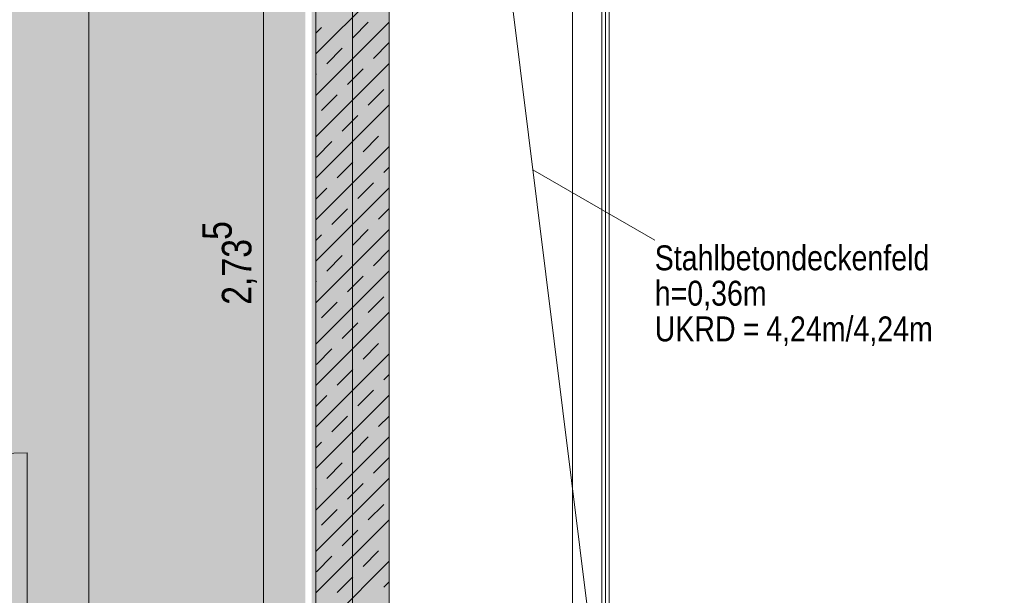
# Model space of a CAD drawing. Extents: x -620 to 300, y 62 to 1162.
# Tile 55 of 93: x -479 to -412, y 618 to 658. Entities that reach past the tile are written whole.
import ezdxf
from ezdxf.lldxf.tags import DXFTag

# ---------------------------------------------------------------- set-up
doc = ezdxf.new("R2010")
doc.units = 0
doc.layers.get('0').update_dxf_attribs({"lineweight": 13})
for name, color, linetype, lineweight, true_color in [('00 -Bauelemente -Dämmung innen', 7, 'Continuous', 9, 0xff7fe6), ('00 -Bauelemente -Gipskarton', 7, 'Continuous', 9, 0xff7fe6), ('30 -34 Innenwände- 1 tragend', 7, 'Continuous', 13, 0xdd0806), ('30 -34 Innenwände- 2 nichttragend', 7, 'Continuous', 18, 0xff7fe6), ('30 -34 Innenwände- 4 Türen_Fenster', 7, 'Continuous', 15, 0x9955ff), ('70 -72 Beschriftung- 1 Beschriftung allgemein', 7, 'Continuous', 9, 0xff6633), ('70 -76 Bemaßung- 2 Allgemein', 9, 'Continuous', 5, 0x808080), ('iwb_Layout BA_Markierung', 7, 'Continuous', 9, 0xbadcdc), ('iwb_Schraffur_F30_feuerhemmend', 7, 'Continuous', 13, 0xff934a), ('iwb_Sichtbeton', 2, 'Continuous', 50, 0xffff00), ('iwb_Sichtbeton-Shading', 2, 'Continuous', 50, 0xffff00)]:
    doc.layers.add(name, color=color, linetype=linetype, lineweight=lineweight, true_color=true_color)
doc.layers.add('70 -71 Achsen- 1 Gebäudeachsen', color=7, linetype='STRICHPUNKT2-A06G94JT8I', lineweight=18)
doc.styles.get("Standard").update_dxf_attribs({"font": 'ARIALN.TTF'})
tags = doc.linetypes.add('fein_strichliert-A06G94JU8I', pattern=[4, 1, -2, 1]).pattern_tags.tags
tags[8:9] = [DXFTag(74, 4), DXFTag(75, 0), DXFTag(340, '0'), DXFTag(46, 0.0), DXFTag(50, 0.0), DXFTag(44, 0.0), DXFTag(45, 0.0)]
tags[6:7] = [DXFTag(74, 4), DXFTag(75, 0), DXFTag(340, '0'), DXFTag(46, 0.0), DXFTag(50, 0.0), DXFTag(44, 0.0), DXFTag(45, 0.0)]
tags[4:5] = [DXFTag(74, 4), DXFTag(75, 0), DXFTag(340, '0'), DXFTag(46, 0.0), DXFTag(50, 0.0), DXFTag(44, 0.0), DXFTag(45, 0.0)]
tags = doc.linetypes.add('STRICHPUNKT2-A06G94JT8I', pattern=[12.7, 6.35, -3.175, 0, -3.175]).pattern_tags.tags
tags[10:11] = [DXFTag(74, 4), DXFTag(75, 0), DXFTag(340, '0'), DXFTag(46, 0.0), DXFTag(50, 0.0), DXFTag(44, 0.0), DXFTag(45, 0.0)]
tags[8:9] = [DXFTag(74, 4), DXFTag(75, 0), DXFTag(340, '0'), DXFTag(46, 0.0), DXFTag(50, 0.0), DXFTag(44, 0.0), DXFTag(45, 0.0)]
tags[6:7] = [DXFTag(74, 4), DXFTag(75, 0), DXFTag(340, '0'), DXFTag(46, 0.0), DXFTag(50, 0.0), DXFTag(44, 0.0), DXFTag(45, 0.0)]
tags[4:5] = [DXFTag(74, 4), DXFTag(75, 0), DXFTag(340, '0'), DXFTag(46, 0.0), DXFTag(50, 0.0), DXFTag(44, 0.0), DXFTag(45, 0.0)]

# ---------------------------------------------------------------- blocks, each defined once
blk = doc.blocks.new('Shading-A06G94F78I', base_point=(-458.376, 320.614))
at = {"layer": 'iwb_Sichtbeton-Shading', "color": 51, "true_color": 0xffff7f}
blk.add_solid([(-458.376, 613.614), (-458.976, 613.614), (-458.376, 770.614), (-458.976, 770.614)], dxfattribs=at)
blk = doc.blocks.new('Polygon-A06G94JL8I')
at = {"color": 0, "linetype": 'ByBlock', "lineweight": -2, "ltscale": 0.13}
blk.add_solid([(-459.485, 86.607), (-538.631, 86.396), (-459.318, 1083.814), (-538.631, 1083.814)], dxfattribs=at)
blk = doc.blocks.new('Referenz-A06G94JV8I')
at = {"layer": '00 -Bauelemente -Dämmung innen', "color": 0, "linetype": 'Continuous', "lineweight": -2, "ltscale": 0.13}
for p, q in [((-441.177, 613.614), (-441.177, 775.814)), ((-439.177, 611.614), (-439.177, 775.814))]:
    blk.add_line(p, q, dxfattribs=at)
at = {"layer": '00 -Bauelemente -Gipskarton', "color": 0, "linetype": 'Continuous', "lineweight": -2, "ltscale": 0.13}
for p, q in [((-439.177, 611.614), (-439.177, 775.814)), ((-438.927, 611.364), (-438.927, 775.564)), ((-438.677, 611.114), (-438.677, 775.314))]:
    blk.add_line(p, q, dxfattribs=at)
at = {"layer": '30 -34 Innenwände- 1 tragend', "color": 0, "lineweight": -2}
for p, q in [((-458.677, 770.614), (-458.677, 613.614)), ((-453.677, 770.614), (-453.677, 613.614)), ((-458.677, 655.319), (-453.677, 660.319)), ((-458.677, 655.319), (-453.677, 660.319)), ((-458.677, 652.491), (-453.677, 657.491)), ((-458.677, 652.491), (-453.677, 657.491)), ((-458.677, 656.733), (-458.288, 657.122)), ((-458.677, 656.733), (-458.288, 657.122)), ((-456.167, 656.415), (-455.106, 657.476)), ((-456.167, 656.415), (-455.106, 657.476)), ((-457.935, 654.648), (-456.874, 655.708)), ((-457.935, 654.648), (-456.874, 655.708)), ((-454.753, 655.001), (-453.692, 656.062)), ((-454.753, 655.001), (-453.692, 656.062)), ((-458.677, 649.662), (-453.677, 654.662)), ((-458.677, 649.662), (-453.677, 654.662)), ((-456.52, 653.233), (-455.46, 654.294)), ((-456.52, 653.233), (-455.46, 654.294)), ((-458.677, 653.905), (-458.642, 653.94)), ((-458.677, 653.905), (-458.642, 653.94)), ((-458.288, 651.466), (-457.228, 652.526)), ((-458.288, 651.466), (-457.228, 652.526)), ((-455.106, 651.819), (-454.046, 652.88)), ((-455.106, 651.819), (-454.046, 652.88)), ((-458.677, 646.834), (-453.677, 651.834)), ((-458.677, 646.834), (-453.677, 651.834)), ((-456.874, 650.051), (-455.813, 651.112)), ((-456.874, 650.051), (-455.813, 651.112)), ((-453.692, 650.405), (-453.677, 650.419)), ((-453.692, 650.405), (-453.677, 650.419)), ((-455.46, 648.637), (-454.399, 649.698)), ((-455.46, 648.637), (-454.399, 649.698)), ((-458.677, 644.005), (-453.677, 649.005)), ((-458.677, 644.005), (-453.677, 649.005)), ((-458.642, 648.284), (-457.581, 649.344)), ((-458.642, 648.284), (-457.581, 649.344)), ((-457.228, 646.869), (-456.167, 647.93)), ((-457.228, 646.869), (-456.167, 647.93)), ((-454.046, 647.223), (-453.677, 647.591)), ((-454.046, 647.223), (-453.677, 647.591)), ((-455.813, 645.455), (-454.753, 646.516)), ((-455.813, 645.455), (-454.753, 646.516)), ((-458.677, 641.177), (-453.677, 646.177)), ((-458.677, 641.177), (-453.677, 646.177)), ((-458.677, 645.419), (-457.935, 646.162)), ((-458.677, 645.419), (-457.935, 646.162)), ((-457.581, 643.687), (-456.52, 644.748)), ((-457.581, 643.687), (-456.52, 644.748)), ((-454.399, 644.041), (-453.677, 644.763)), ((-454.399, 644.041), (-453.677, 644.763)), ((-458.677, 638.348), (-453.677, 643.348)), ((-458.677, 638.348), (-453.677, 643.348)), ((-458.677, 642.591), (-458.288, 642.98)), ((-458.677, 642.591), (-458.288, 642.98)), ((-456.167, 642.273), (-455.106, 643.334)), ((-456.167, 642.273), (-455.106, 643.334)), ((-457.935, 640.505), (-456.874, 641.566)), ((-457.935, 640.505), (-456.874, 641.566)), ((-454.753, 640.859), (-453.692, 641.92)), ((-454.753, 640.859), (-453.692, 641.92)), ((-458.677, 635.52), (-453.677, 640.52)), ((-458.677, 635.52), (-453.677, 640.52)), ((-458.677, 639.763), (-458.642, 639.798)), ((-458.677, 639.763), (-458.642, 639.798)), ((-456.52, 639.091), (-455.46, 640.152)), ((-456.52, 639.091), (-455.46, 640.152)), ((-458.288, 637.323), (-457.228, 638.384)), ((-458.288, 637.323), (-457.228, 638.384)), ((-455.106, 637.677), (-454.046, 638.738)), ((-455.106, 637.677), (-454.046, 638.738)), ((-458.677, 632.692), (-453.677, 637.692)), ((-458.677, 632.692), (-453.677, 637.692)), ((-456.874, 635.909), (-455.813, 636.97)), ((-456.874, 635.909), (-455.813, 636.97)), ((-453.692, 636.263), (-453.677, 636.277)), ((-453.692, 636.263), (-453.677, 636.277)), ((-455.46, 634.495), (-454.399, 635.556)), ((-455.46, 634.495), (-454.399, 635.556)), ((-458.677, 629.863), (-453.677, 634.863)), ((-458.677, 629.863), (-453.677, 634.863)), ((-458.642, 634.141), (-457.581, 635.202)), ((-458.642, 634.141), (-457.581, 635.202)), ((-457.228, 632.727), (-456.167, 633.788)), ((-457.228, 632.727), (-456.167, 633.788)), ((-454.046, 633.081), (-453.677, 633.449)), ((-454.046, 633.081), (-453.677, 633.449)), ((-455.813, 631.313), (-454.753, 632.374)), ((-455.813, 631.313), (-454.753, 632.374)), ((-458.677, 627.035), (-453.677, 632.035)), ((-458.677, 627.035), (-453.677, 632.035)), ((-458.677, 631.277), (-457.935, 632.02)), ((-458.677, 631.277), (-457.935, 632.02)), ((-457.581, 629.545), (-456.52, 630.606)), ((-457.581, 629.545), (-456.52, 630.606)), ((-454.399, 629.899), (-453.677, 630.62)), ((-454.399, 629.899), (-453.677, 630.62)), ((-458.677, 624.206), (-453.677, 629.206)), ((-458.677, 624.206), (-453.677, 629.206)), ((-458.677, 628.449), (-458.288, 628.838)), ((-458.677, 628.449), (-458.288, 628.838)), ((-456.167, 628.131), (-455.106, 629.192)), ((-456.167, 628.131), (-455.106, 629.192)), ((-457.935, 626.363), (-456.874, 627.424)), ((-457.935, 626.363), (-456.874, 627.424)), ((-454.753, 626.717), (-453.692, 627.777)), ((-454.753, 626.717), (-453.692, 627.777)), ((-458.677, 621.378), (-453.677, 626.378)), ((-458.677, 621.378), (-453.677, 626.378)), ((-458.677, 625.62), (-458.642, 625.656)), ((-458.677, 625.62), (-458.642, 625.656)), ((-456.52, 624.949), (-455.46, 626.01)), ((-456.52, 624.949), (-455.46, 626.01)), ((-458.288, 623.181), (-457.228, 624.242)), ((-458.288, 623.181), (-457.228, 624.242)), ((-455.106, 623.535), (-454.046, 624.595)), ((-455.106, 623.535), (-454.046, 624.595)), ((-458.677, 618.549), (-453.677, 623.549)), ((-458.677, 618.549), (-453.677, 623.549)), ((-456.874, 621.767), (-455.813, 622.828)), ((-456.874, 621.767), (-455.813, 622.828)), ((-453.692, 622.121), (-453.677, 622.135)), ((-453.692, 622.121), (-453.677, 622.135)), ((-455.46, 620.353), (-454.399, 621.413)), ((-455.46, 620.353), (-454.399, 621.413)), ((-458.677, 615.721), (-453.677, 620.721)), ((-458.677, 615.721), (-453.677, 620.721)), ((-458.642, 619.999), (-457.581, 621.06)), ((-458.642, 619.999), (-457.581, 621.06)), ((-457.228, 618.585), (-456.167, 619.646)), ((-457.228, 618.585), (-456.167, 619.646)), ((-454.046, 618.939), (-453.677, 619.307)), ((-454.046, 618.939), (-453.677, 619.307))]:
    blk.add_line(p, q, dxfattribs=at)
at = {"layer": '30 -34 Innenwände- 1 tragend', "color": 0, "linetype": 'Continuous', "lineweight": -2, "ltscale": 0.13}
for p, q in [((-458.677, 770.614), (-458.677, 613.614)), ((-453.677, 770.614), (-453.677, 613.614))]:
    blk.add_line(p, q, dxfattribs=at)
at = {"layer": '30 -34 Innenwände- 2 nichttragend', "color": 0, "linetype": 'Continuous', "lineweight": -2, "ltscale": 0.13}
for p, q in [((-441.177, 613.614), (-441.177, 775.814)), ((-438.677, 611.114), (-438.677, 775.314))]:
    blk.add_line(p, q, dxfattribs=at)
at = {"layer": '30 -34 Innenwände- 4 Türen_Fenster', "color": 0, "linetype": 'fein_strichliert-A06G94JU8I', "lineweight": -2, "ltscale": 0.13}
blk.add_line((-478.377, 610.414), (-478.377, 628.114), dxfattribs=at)
blk.add_ellipse((-478.377, 610.414), major_axis=(0, 17.7), ratio=1, start_param=0, end_param=1.570796, dxfattribs=at)
at = {"layer": '70 -71 Achsen- 1 Gebäudeachsen', "color": 0, "linetype": 'STRICHPUNKT2-A06G94JT8I', "lineweight": -2, "ltscale": 0.13}
blk.add_line((-456.177, 1084.554), (-456.177, 85.114), dxfattribs=at)
at = {"layer": '70 -72 Beschriftung- 1 Beschriftung allgemein', "color": 0, "linetype": 'fein_strichliert-A06G94JU8I', "lineweight": -2, "ltscale": 0.13}
blk.add_line((-438.677, 605.614), (-460.177, 778.314), dxfattribs=at)
at = {"layer": '70 -72 Beschriftung- 1 Beschriftung allgemein', "color": 0, "lineweight": -2}
blk.add_line((-435.56, 642.606), (-443.881, 647.409), dxfattribs=at)
at = {"layer": '70 -76 Bemaßung- 2 Allgemein', "color": 0, "linetype": 'Continuous', "lineweight": -2, "ltscale": 0.13}
for p, q in [((-474.177, 613.174), (-474.177, 771.053)), ((-462.242, 614.674), (-462.242, 667.253))]:
    blk.add_line(p, q, dxfattribs=at)
at = {"layer": '70 -72 Beschriftung- 1 Beschriftung allgemein', "color": 0, "linetype": 'Continuous', "lineweight": -2, "ltscale": 0.13, "char_height": 1.7, "attachment_point": 1}
for s, insert in [('{\\fArial Narrow;Stahlbetondeckenfeld}', (-435.56, 642.258)), ('{\\fArial Narrow;h=0,36m}', (-435.56, 639.846)), ('{\\fArial Narrow;4,24m/4,24m}', (-427.956, 637.41)), ('{\\fArial Narrow;UKRD}', (-435.56, 637.41)), ('{\\fArial Narrow;=}', (-429.549, 637.41))]:
    blk.add_mtext(s, dxfattribs=dict(at, insert=insert))
at = {"layer": '70 -76 Bemaßung- 2 Allgemein', "color": 0, "linetype": 'Continuous', "lineweight": -2, "ltscale": 0.13, "char_height": 2.01377, "attachment_point": 1, "rotation": 90}
for s, insert in [('{\\fArial Narrow;5}', (-466.435, 642.63)), ('{\\fArial Narrow;2,73}', (-465.092, 638.204))]:
    blk.add_mtext(s, dxfattribs=dict(at, insert=insert))
blk = doc.blocks.new('Referenz-A06G94JX8I')
at = {"layer": 'iwb_Schraffur_F30_feuerhemmend', "linetype": 'Continuous', "ltscale": 0.13}
blk.add_hatch(color=256, dxfattribs=at).paths.add_polyline_path([(-453.676, 778.614), (-453.676, 770.614), (-453.676, 613.614), (-458.676, 613.614), (-458.676, 778.614)])
at = {"layer": 'iwb_Sichtbeton', "linetype": 'Continuous', "ltscale": 0.5}
blk.add_solid([(-458.376, 613.614), (-458.976, 613.614), (-458.376, 770.614), (-458.976, 770.614)], dxfattribs=at)

msp = doc.modelspace()

# ---------------------------------------------------------------- block references
at = {"color": 8, "lineweight": 13, "ltscale": 0.13, "true_color": 0x808080}
msp.add_blockref('Referenz-A06G94JV8I', (0, 0), dxfattribs=at)
at = {"color": 8, "lineweight": 25, "ltscale": 0.25, "true_color": 0x808080}
msp.add_blockref('Referenz-A06G94JX8I', (0, 0), dxfattribs=at)
msp.add_blockref('Shading-A06G94F78I', (-458.376, 320.614))
at = {"layer": 'iwb_Layout BA_Markierung', "ltscale": 0.13}
msp.add_blockref('Polygon-A06G94JL8I', (0, 0), dxfattribs=at)

doc.saveas('drawing.dxf')
